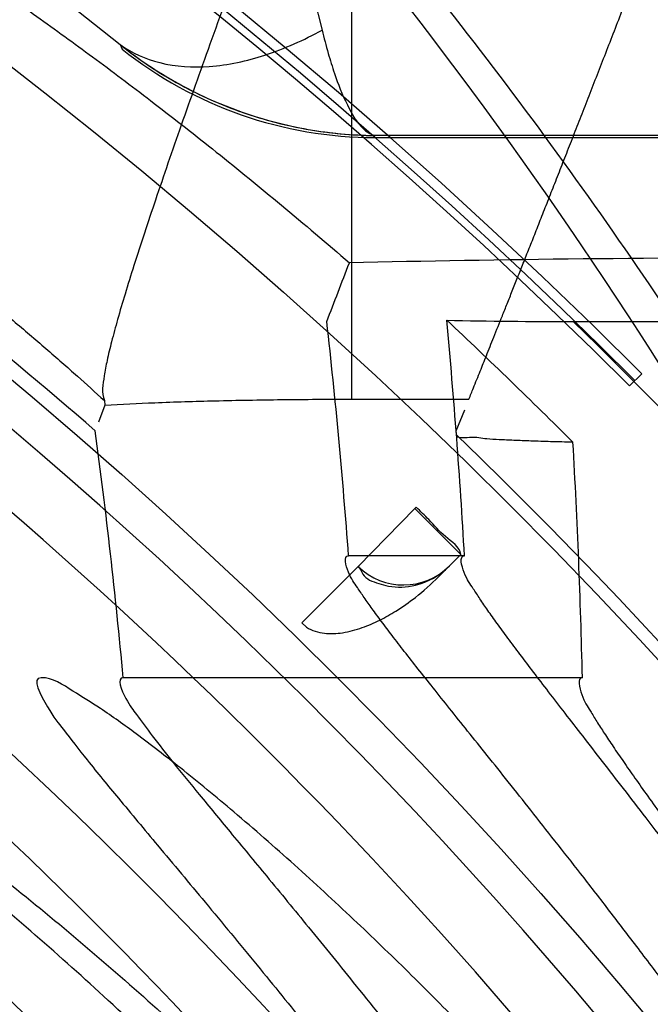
# Model space of a CAD drawing. Header units: millimetres. Extents: x 0 to 297, y 0 to 210.
# Tile 103 of 256: x 147.5511 to 147.5899, y 93.0715 to 93.1321. Entities that reach past the tile are written whole.
import ezdxf

# ---------------------------------------------------------------- set-up
doc = ezdxf.new("R2010")
doc.units = ezdxf.units.MM
doc.header["$LTSCALE"] = 16.335
doc.layers.get('0').update_dxf_attribs({"linetype": 'CONTINUOUS'})
for name, color, linetype in [('01_GLOBAL', 7, 'CONTINUOUS'), ('INTFCLR_1', 7, 'CONTINUOUS'), ('INTFCLR_144815', 7, 'CONTINUOUS')]:
    doc.layers.add(name, color=color, linetype=linetype)

msp = doc.modelspace()

# ---------------------------------------------------------------- linework, layer by layer
at = {"color": 7, "linetype": 'Continuous'}
msp.add_circle((148.0808034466, 92.1164639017), 1.9, dxfattribs=at)
at = {"color": 9, "linetype": 'Continuous'}
msp.add_arc((148.0808034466, 92.1164639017), 1.8756493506, 92.9674534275, 177.0325465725, dxfattribs=at)
at = {"layer": '01_GLOBAL', "color": 7, "linetype": 'Continuous'}
msp.add_circle((148.0808034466, 92.1164639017), 1.925, dxfattribs=at)
at = {"layer": 'INTFCLR_1', "color": 6, "linetype": 'Continuous'}
for radius in [0.3017258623, 0.2867456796]:
    msp.add_arc((147.3556636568, 92.8766036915), radius, 270, 90.00000002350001, dxfattribs=at)
at = {"layer": 'INTFCLR_1', "color": 9, "linetype": 'Continuous'}
msp.add_arc((147.3556636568, 92.8766036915), 0.2757760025, 44.43264804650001, 48.60750313, dxfattribs=at)
for points, knots in [([(147.6239207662, 92.7833025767), (147.6245143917, 92.7849178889), (147.625677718, 92.78817961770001), (147.6278942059, 92.7947943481), (147.6314905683, 92.8066675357), (147.6348253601, 92.820603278), (147.6370274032, 92.8330582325), (147.637953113, 92.83941797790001), (147.6384308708, 92.8430963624), (147.6395335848, 92.8523310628), (147.6406793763, 92.8681102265), (147.6404956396, 92.88672685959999), (147.639629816, 92.89879125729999), (147.6390851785, 92.90436193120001), (147.6386841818, 92.9080669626), (147.6374452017, 92.918066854), (147.6346320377, 92.9340794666), (147.6305782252, 92.9497128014), (147.6276786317, 92.9589915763), (147.6265880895, 92.96231049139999), (147.6249290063, 92.96719941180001), (147.621186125, 92.9774204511), (147.6147225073, 92.99242174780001), (147.6073615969, 93.00659423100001), (147.6022300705, 93.01531748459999), (147.59983173, 93.0192005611), (147.598238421, 93.02173172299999), (147.5939293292, 93.0283886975), (147.5867086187, 93.03860548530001), (147.5766787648, 93.0510431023), (147.5681834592, 93.0603660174), (147.5622490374, 93.0663251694), (147.5589678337, 93.0694802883), (147.5544151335, 93.07373538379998), (147.5480427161, 93.0793069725), (147.541144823, 93.084712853), (147.5367712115, 93.0878231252), (147.5346401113, 93.08925308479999), (147.533241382, 93.0901520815), (147.5319885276, 93.09091746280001), (147.5308874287, 93.09154948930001), (147.5299491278, 93.09203983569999), (147.5291251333, 93.09242738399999), (147.5284918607, 93.0926304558), (147.5279419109, 93.0927747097), (147.5276450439, 93.0924128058), (147.5279068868, 93.09190500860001), (147.528285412, 93.09126392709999), (147.528982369, 93.0903782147), (147.5299093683, 93.0892868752), (147.53099579, 93.0880857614), (147.5321866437, 93.08680384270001), (147.5339471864, 93.0849402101), (147.5364529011, 93.0823207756), (147.5411298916, 93.0774130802), (147.546237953, 93.07190717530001), (147.5508912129, 93.0666447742), (147.5537675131, 93.0632984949), (147.5583927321, 93.0578052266), (147.5654736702, 93.0489031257), (147.5747566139, 93.03595157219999), (147.581475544, 93.0253784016), (147.5858745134, 93.0178524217), (147.5888592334, 93.01255911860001), (147.5940084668, 93.0028972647), (147.6008853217, 92.9883069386), (147.605629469, 92.9761424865), (147.6078360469, 92.9698354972)], [0, 0, 0, 0, 0.0103792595, 0.0208842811, 0.0420721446, 0.0851858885, 0.1071984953, 0.1183380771, 0.123943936, 0.1295693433, 0.1744299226, 0.2192388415, 0.2417237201, 0.2473597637, 0.2529962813, 0.2641993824, 0.3081295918, 0.3509327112, 0.3614952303, 0.3667582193, 0.3720021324, 0.3926323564, 0.4323913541, 0.4704239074, 0.4888657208, 0.4934194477, 0.497950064, 0.5069039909, 0.5412450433, 0.5733438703, 0.6032118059, 0.6172673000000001, 0.6240601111, 0.6306649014, 0.6548506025, 0.6750843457, 0.6834913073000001, 0.6872123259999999, 0.6905622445, 0.6935176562, 0.6960693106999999, 0.6982084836, 0.6999280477, 0.7014829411, 0.7024060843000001, 0.7029587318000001, 0.7038763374, 0.7054334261, 0.7076628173, 0.7105600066, 0.714112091, 0.7174145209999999, 0.7211168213, 0.7295725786, 0.7392778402, 0.7620040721, 0.7748640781, 0.7816422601, 0.7886165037, 0.8181744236, 0.8502177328, 0.884679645, 0.8936796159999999, 0.902792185, 0.9213283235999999, 0.9597006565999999, 1, 1, 1, 1]), ([(147.6125223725, 92.96940981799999), (147.6102715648, 92.9756905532), (147.6054316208, 92.9878044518), (147.598422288, 93.00232015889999), (147.5931752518, 93.01193021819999), (147.5901330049, 93.01719650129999), (147.5856466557, 93.02468820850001), (147.5787941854, 93.0352118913), (147.5693317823, 93.0480943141), (147.5621165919, 93.0569441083), (147.5574034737, 93.0624046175), (147.5544710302, 93.0657323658), (147.5497270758, 93.0709647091), (147.5445164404, 93.07644121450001), (147.5397554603, 93.0813083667), (147.53718556, 93.08392729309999), (147.5354149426, 93.0857479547), (147.5339124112, 93.08733178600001), (147.5327629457, 93.08852921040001), (147.530214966, 93.09160383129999), (147.5311764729, 93.0916036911)], [0, 0, 0, 0, 0.1351411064, 0.2639657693, 0.3262515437, 0.3568857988, 0.3871506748, 0.5031238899, 0.6110823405, 0.7107727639, 0.7343091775, 0.7571888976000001, 0.8006105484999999, 0.8773801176, 0.9101731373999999, 0.9387430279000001, 0.9512497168, 0.9624026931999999, 0.9805243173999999, 1, 1, 1, 1]), ([(147.5311764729, 93.0916036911), (147.5318287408, 93.0916035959), (147.5336257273, 93.09064726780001), (147.5357695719, 93.0894825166), (147.5378575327, 93.08815416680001), (147.540022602, 93.08673125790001), (147.5444669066, 93.0836295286), (147.5514777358, 93.0782474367), (147.5579605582, 93.07269628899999), (147.5625922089, 93.06845780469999), (147.5659282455, 93.06531718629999), (147.5719597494, 93.05938825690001), (147.580595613, 93.0501132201), (147.5907946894, 93.0377377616), (147.5981414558, 93.0275676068), (147.6025258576, 93.02094069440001), (147.60414614, 93.0184223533), (147.6065841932, 93.01456039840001), (147.6117989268, 93.0058880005), (147.6192817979, 92.99179533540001), (147.6258568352, 92.9768697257), (147.6296645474, 92.9666988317), (147.6313517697, 92.961835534), (147.6324604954, 92.9585349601), (147.6354073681, 92.94931094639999), (147.6395285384, 92.9337676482), (147.6423901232, 92.91783829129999), (147.6436501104, 92.9078915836), (147.6440578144, 92.90420708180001), (147.6446115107, 92.8986677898), (147.6454917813, 92.88667134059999), (147.6456786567, 92.8681563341), (147.6445135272, 92.85246501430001), (147.6433925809, 92.8432832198), (147.6429068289, 92.8396251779), (147.6419655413, 92.8333000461), (147.6397259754, 92.82091051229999), (147.6363346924, 92.80705067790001), (147.6326792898, 92.79524665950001), (147.6304259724, 92.7886688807), (147.6292433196, 92.78542534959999), (147.6286398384, 92.7838190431)], [0, 0, 0, 0, 0.0056084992, 0.016622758, 0.0214510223, 0.0268121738, 0.0389184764, 0.0680276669, 0.1027789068, 0.1122614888, 0.1220107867, 0.1421735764, 0.1849752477, 0.2309092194, 0.2799812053, 0.2927645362, 0.2992310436, 0.3057293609, 0.3320345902, 0.3862266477, 0.4428037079, 0.4721337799, 0.479586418, 0.4870651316, 0.5020714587, 0.5628449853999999, 0.6251697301, 0.6410581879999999, 0.6490513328, 0.6570434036, 0.6889243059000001, 0.7524504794, 0.8160576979, 0.8240355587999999, 0.8319861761, 0.8477866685, 0.8790166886, 0.9402183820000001, 0.9703167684, 0.9852456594, 1, 1, 1, 1])]:
    msp.add_open_spline(points, degree=3, knots=knots, dxfattribs=at)
at = {"layer": 'INTFCLR_1', "color": 6, "linetype": 'Continuous'}
for points, knots in [([(147.5524190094, 93.0916036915), (147.5518087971, 93.0916036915), (147.5529114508, 93.08950324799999), (147.5538583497, 93.08834455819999), (147.5554058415, 93.0863113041), (147.5573153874, 93.0840115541), (147.5597564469, 93.0810765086), (147.5626098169, 93.0776680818), (147.5656703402, 93.073960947), (147.5686923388, 93.0702356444), (147.571505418, 93.0666872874), (147.5740879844, 93.06335701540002), (147.5764364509, 93.0602594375), (147.5785589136, 93.05739951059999), (147.5804701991, 93.0547707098), (147.5821890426, 93.05236174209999), (147.5837330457, 93.05015870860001), (147.5851142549, 93.0481557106), (147.5863481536, 93.04633959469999), (147.5874498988, 93.04469533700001), (147.5884368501, 93.0432038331), (147.5893145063, 93.04186262), (147.590301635, 93.0403384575), (147.5913416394, 93.03871140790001), (147.5924164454, 93.0370044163), (147.5934051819, 93.03541431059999), (147.5944675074, 93.0336832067), (147.5954727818, 93.0320194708), (147.5963989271, 93.0304656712), (147.5972040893, 93.0291000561), (147.5980924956, 93.0275744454), (147.5990691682, 93.0258742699), (147.6001439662, 93.02397450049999), (147.6013258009, 93.02184928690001), (147.6026254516, 93.0194658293), (147.6040567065, 93.016782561), (147.6056293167, 93.01375936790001), (147.6073520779, 93.0103498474), (147.6092357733, 93.0064972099), (147.6112959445, 93.00212210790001), (147.6135459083, 92.9971289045), (147.6159975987, 92.99139551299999), (147.6186600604, 92.9847751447), (147.621540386, 92.9770580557), (147.6245995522, 92.96806700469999), (147.6276353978, 92.9580497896), (147.6304347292, 92.9474285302), (147.6328479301, 92.9366846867), (147.6348548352, 92.9259114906), (147.6364550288, 92.91515159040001), (147.6376568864, 92.9044033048), (147.6384643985, 92.8936919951), (147.6388848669, 92.883007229), (147.638923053, 92.8723658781), (147.6385832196, 92.8617581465), (147.6378679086, 92.85118540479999), (147.6367790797, 92.8406561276), (147.6353146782, 92.8301491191), (147.6334744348, 92.81967840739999), (147.6312492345, 92.80922126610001), (147.6286373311, 92.7987909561), (147.6256726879, 92.7885321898), (147.6225298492, 92.77894344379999), (147.6194333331, 92.7704309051), (147.6165578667, 92.7631606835), (147.613914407, 92.756913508), (147.6114912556, 92.751504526), (147.6092772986, 92.74679278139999), (147.6072566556, 92.7426627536), (147.6054148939, 92.7390284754), (147.6037381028, 92.7358200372), (147.6022167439, 92.7329849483), (147.6008394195, 92.7304773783), (147.5995919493, 92.72825221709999), (147.5984619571, 92.7262722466), (147.5974378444, 92.724505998), (147.5965123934, 92.7229325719), (147.5956788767, 92.7215330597), (147.5947260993, 92.71995062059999), (147.5936842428, 92.71824390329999), (147.5924549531, 92.71626272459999), (147.5913949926, 92.7145809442), (147.5904087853, 92.71303704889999), (147.5895314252, 92.7116777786), (147.5885421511, 92.7101629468), (147.5874297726, 92.7084808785), (147.5861816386, 92.706620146), (147.5847816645, 92.7045655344), (147.5832139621, 92.7023025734), (147.5814607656, 92.69981828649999), (147.5795082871, 92.69710583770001), (147.5773377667, 92.6941536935), (147.5749300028, 92.69095159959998), (147.5722786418, 92.6875081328), (147.5693828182, 92.6838337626), (147.5662651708, 92.67997262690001), (147.5630841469, 92.6761093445), (147.5601062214, 92.67254834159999), (147.5575479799, 92.66947614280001), (147.5555504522, 92.6670757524), (147.5539276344, 92.6649548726), (147.5529496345, 92.6637602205), (147.5517963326, 92.66160369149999), (147.5524190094, 92.66160369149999)], [0, 0, 0, 0, 0.0038604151, 0.0075016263, 0.0124785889, 0.0188917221, 0.0268498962, 0.0364677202, 0.04706947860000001, 0.0572444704, 0.0668187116, 0.0757144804, 0.08390538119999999, 0.0914099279, 0.098245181, 0.1044667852, 0.1101313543, 0.1152642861, 0.1198589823, 0.1240215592, 0.1277856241, 0.1311734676, 0.1341617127, 0.1392736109, 0.1433897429, 0.1469230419, 0.1511192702, 0.1562389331, 0.1592204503, 0.1625628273, 0.1662680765, 0.1703891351, 0.1749670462, 0.1800766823, 0.185772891, 0.1921413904, 0.1993155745, 0.2073310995, 0.2163076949, 0.2264451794, 0.2379233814, 0.250953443, 0.2658909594, 0.2830621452, 0.3030578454, 0.3259639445, 0.3492662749, 0.372530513, 0.3956109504, 0.4185782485, 0.4413347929, 0.4640172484, 0.48651927, 0.5089682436, 0.5313242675, 0.553647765, 0.5759939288, 0.5982772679, 0.6207473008, 0.6432362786, 0.6658996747, 0.6887559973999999, 0.7107777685, 0.7297237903, 0.7460531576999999, 0.7602331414, 0.7726347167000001, 0.7835467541, 0.7931663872, 0.8017211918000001, 0.8093215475, 0.8160683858, 0.8220758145, 0.8274205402, 0.8322066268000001, 0.8364980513, 0.8403368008, 0.8437547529, 0.8468031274, 0.8520223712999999, 0.8564046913, 0.8615533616, 0.8645986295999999, 0.8679945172, 0.8717882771, 0.8760445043, 0.8807522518, 0.8859628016, 0.8917731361, 0.8981681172, 0.9051985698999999, 0.9129160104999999, 0.9213486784, 0.9305434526, 0.9404096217, 0.9509435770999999, 0.9619432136, 0.9720502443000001, 0.9803711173, 0.9870628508, 0.9922716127, 0.99606073, 1, 1, 1, 1]), ([(147.5524190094, 92.66160369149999), (147.5531143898, 92.66160369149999), (147.5543203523, 92.6624163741), (147.5561744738, 92.6635325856), (147.5583002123, 92.66507723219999), (147.560928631, 92.6670898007), (147.5640582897, 92.6696593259), (147.5675074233, 92.6726544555), (147.5710070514, 92.6758564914), (147.574310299, 92.6790215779), (147.5773371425, 92.6820373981), (147.5800923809, 92.6848835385), (147.5825889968, 92.6875456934), (147.5848455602, 92.6900206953), (147.5868773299, 92.69230773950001), (147.5887011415, 92.69440843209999), (147.5903405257, 92.6963368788), (147.5918089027, 92.69809721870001), (147.59312239, 92.69969855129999), (147.5942950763, 92.7011505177), (147.5953447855, 92.7024683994), (147.5962981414, 92.7036803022), (147.5972372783, 92.7048876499), (147.5982377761, 92.70618954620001), (147.5992999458, 92.7075906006), (147.6003509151, 92.70899661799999), (147.6013832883, 92.71039607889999), (147.6024574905, 92.7118722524), (147.6036466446, 92.7135309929), (147.6049757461, 92.71541616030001), (147.6064609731, 92.7175638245), (147.6081179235, 92.7200131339), (147.6099603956, 92.72280467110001), (147.6120026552, 92.725988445), (147.6142665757, 92.7296344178), (147.6167734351, 92.73382309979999), (147.6195429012, 92.73865281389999), (147.6225956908, 92.7442536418), (147.6259494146, 92.7507780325), (147.6296263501, 92.7584542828), (147.6335547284, 92.7673916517), (147.6374822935, 92.777309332), (147.6411546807, 92.7877658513), (147.6444163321, 92.7983650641), (147.6472390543, 92.8090034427), (147.6496322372, 92.81966957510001), (147.6515947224, 92.830307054), (147.6531423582, 92.84094476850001), (147.6542785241, 92.8515373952), (147.6550140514, 92.86210180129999), (147.655355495, 92.8726275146), (147.6553083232, 92.8831163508), (147.6548760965, 92.8935745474), (147.6540611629, 92.9039954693), (147.6528633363, 92.9143835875), (147.6512816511, 92.9247373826), (147.649316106, 92.935041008), (147.6469588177, 92.94531754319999), (147.6442058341, 92.9555541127), (147.6410435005, 92.9657625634), (147.6374805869, 92.97589100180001), (147.6336594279, 92.98555735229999), (147.6298256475, 92.9943126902), (147.6262354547, 93.0018480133), (147.6229615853, 93.0082575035), (147.6199846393, 93.0137592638), (147.617284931, 93.01850609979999), (147.6148405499, 93.0226260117), (147.6126315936, 93.0262165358), (147.6106351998, 93.029359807), (147.6088346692, 93.032115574), (147.6072125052, 93.0345383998), (147.6057564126, 93.0366668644), (147.6044486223, 93.0385420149), (147.6032796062, 93.0401903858), (147.6022307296, 93.04164776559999), (147.6012884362, 93.0429399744), (147.6003875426, 93.0441606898), (147.599451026, 93.0454152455), (147.5984191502, 93.0467800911), (147.5973563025, 93.048166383), (147.5962900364, 93.04953808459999), (147.5952102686, 93.0509094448), (147.5940251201, 93.0523937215), (147.5927013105, 93.0540257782), (147.5912185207, 93.05582248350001), (147.5895625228, 93.05779146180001), (147.5877136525, 93.05994306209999), (147.5856554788, 93.0622827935), (147.583366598, 93.0648176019), (147.5808303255, 93.0675463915), (147.5780323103, 93.07046241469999), (147.5749547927, 93.0735545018), (147.5715984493, 93.0767954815), (147.5680191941, 93.0800963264), (147.5644644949, 93.08320501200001), (147.5612102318, 93.085894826), (147.5584715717, 93.08800309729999), (147.5562664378, 93.089614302), (147.5543599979, 93.09076625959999), (147.5531273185, 93.0916036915), (147.5524190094, 93.0916036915)], [0, 0, 0, 0, 0.0042187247, 0.0081401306, 0.0133978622, 0.0200459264, 0.0282638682, 0.0379443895, 0.0477615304, 0.05703690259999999, 0.0656973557, 0.0736821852, 0.0810680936, 0.0878383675, 0.0940009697, 0.0996271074, 0.1047154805, 0.1093563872, 0.1135342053, 0.1172803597, 0.1206792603, 0.1237557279, 0.1266349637, 0.1299589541, 0.1337168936, 0.1373013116, 0.1406085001, 0.1442672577, 0.148377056, 0.1529904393, 0.1582606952, 0.164218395, 0.1709303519, 0.1785521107, 0.1871652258, 0.1969659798, 0.2081658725, 0.2209392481, 0.2356613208, 0.2526660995, 0.2725685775, 0.2948769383, 0.3173640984, 0.3397873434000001, 0.3621386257, 0.3841211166, 0.4060891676, 0.4277469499, 0.4493218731, 0.470705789, 0.4919793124, 0.5131981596, 0.5343255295, 0.5554668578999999, 0.5765984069, 0.5977513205, 0.6189954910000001, 0.6402209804, 0.6617015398, 0.6832900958, 0.7050415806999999, 0.7268239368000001, 0.7463339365, 0.7630160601, 0.7774553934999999, 0.7899931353, 0.8009638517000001, 0.8105830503, 0.8190545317, 0.8265380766, 0.8331730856, 0.8390248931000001, 0.8442268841, 0.8488182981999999, 0.8528943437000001, 0.8564866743, 0.8597116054, 0.8625968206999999, 0.8656908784, 0.8692094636, 0.8729771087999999, 0.8762884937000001, 0.879749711, 0.8835661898, 0.8878115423, 0.8924986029, 0.8976989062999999, 0.9034198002, 0.9097088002, 0.9166034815, 0.9241390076, 0.9323094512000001, 0.9411199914, 0.9506041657, 0.9606137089, 0.9706541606, 0.9792553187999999, 0.9862062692, 0.9916647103, 0.9957028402, 1, 1, 1, 1])]:
    msp.add_open_spline(points, degree=3, knots=knots, dxfattribs=at)
at = {"layer": 'INTFCLR_144815', "color": 9, "linetype": 'Continuous'}
for p, q in [((147.5715321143, 93.1087459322), (147.5715321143, 93.1747754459)), ((147.5650723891, 93.1499164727), (147.5697111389, 93.13146713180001)), ((147.5529160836, 93.1340505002), (147.5572833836, 93.13057217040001)), ((147.572975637, 93.12485552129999), (147.572920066, 93.1249774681)), ((147.6932801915, 93.1249774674), (147.5729200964, 93.1249774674)), ((147.5715321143, 93.1087459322), (147.5787416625, 93.1087459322)), ((147.5754981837, 93.10209507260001), (147.5754221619, 93.1020190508)), ((147.5719236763, 93.0984478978), (147.5684503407, 93.0949745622)), ((147.576865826, 93.09780586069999), (147.5775435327, 93.0984835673))]:
    msp.add_line(p, q, dxfattribs=at)
at = {"layer": 'INTFCLR_144815', "color": 6, "linetype": 'Continuous'}
for p, q in [((147.5572833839, 93.13057217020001), (147.5573975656, 93.13029982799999)), ((147.572975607, 93.1248555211), (147.6940893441, 93.1248555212)), ((147.5851470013, 93.1135261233), (147.5917742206, 93.1135261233)), ((147.5893758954, 93.1103159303), (147.5886196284, 93.10955966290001)), ((147.5563368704, 93.1083792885), (147.5559449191, 93.10732774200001)), ((147.5563084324, 93.10866468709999), (147.5563368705, 93.1083792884)), ((147.5779576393, 93.1068019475), (147.5784801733, 93.1080968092)), ((147.577976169, 93.10655819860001), (147.5779576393, 93.1068019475)), ((147.5754221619, 93.1020190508), (147.5782472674, 93.0991939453)), ((147.5784687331, 93.0991036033), (147.5713403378, 93.0991036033)), ((147.5684506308, 93.094974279), (147.5687529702, 93.0947080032)), ((147.5857237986, 93.0916036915), (147.5574681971, 93.0916036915))]:
    msp.add_line(p, q, dxfattribs=at)
at = {"layer": 'INTFCLR_144815', "color": 7, "linetype": 'Continuous'}
for p, q in [((147.5719233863, 93.09844818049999), (147.5754221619, 93.1020190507)), ((147.5754221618, 93.1020190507), (147.5719235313, 93.0984480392)), ((147.5775435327, 93.0984835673), (147.5782458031, 93.0991858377))]:
    msp.add_line(p, q, dxfattribs=at)
at = {"layer": 'INTFCLR_144815', "color": 6, "linetype": 'Continuous'}
for radius in [0.3190566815, 0.3040475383]:
    msp.add_circle((147.3556636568, 92.8766036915), radius, dxfattribs=at)
for centre, radius, start, end in [((147.3556636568, 92.8766036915), 0.4398395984, 313.9937911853, 154.5150993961), ((147.3556636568, 92.8766036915), 0.3305190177, 45.0000000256, 314.9999999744), ((147.3556636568, 92.8766036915), 0.329927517, 44.99999995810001, 315.0000000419), ((147.3556636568, 92.8766036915), 0.3294494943, 44.99999997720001, 315.0000000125), ((147.3556636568, 92.8766036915), 0.391278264, 39.5878227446, 53.41217725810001), ((147.3556636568, 92.8766036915), 0.2978344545, 25.6072723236, 64.3927276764), ((147.5729845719, 93.14988709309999), 0.025031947, 231.4881914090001, 269.979479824), ((147.3556636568, 92.8766036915), 0.2828253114, 27.0737153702, 62.92628462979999), ((147.3556636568, 92.8766036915), 0.305, 49.00338864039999, 53.67786710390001), ((145.8987229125, 93.75731084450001), 1.7909814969, 338.9330145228, 339.0569435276), ((147.5849313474, 93.47468154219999), 0.3611550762, 268.8015746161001, 270.0342126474), ((147.3556636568, 92.87660369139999), 0.3245414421, 45.0015778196, 46.9088239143)]:
    msp.add_arc(centre, radius, start, end, dxfattribs=at)
at = {"layer": 'INTFCLR_144815', "color": 9, "linetype": 'Continuous'}
for centre, radius, start, end in [((147.3556654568, 92.8766045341), 0.3681088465, 16.8926739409, 54.09645665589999), ((147.3453519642, 92.9550199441), 0.2904962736, 31.3807382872, 39.549526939), ((147.3452441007, 92.9501811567), 0.2954062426, 31.5629655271, 39.7106601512), ((147.3556636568, 92.87660369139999), 0.3298406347, 314.0862202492, 45.9137797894), ((147.3556636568, 92.8766036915), 0.3198467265, 314.0319604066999, 45.9680396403)]:
    msp.add_arc(centre, radius, start, end, dxfattribs=at)
at = {"layer": 'INTFCLR_144815', "color": 7, "linetype": 'Continuous'}
for centre, radius, start, end in [((147.5732603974, 93.15056452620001), 0.0255921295, 231.3473173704, 259.8147893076), ((147.573230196, 93.15041984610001), 0.0254442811, 259.824115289, 269.3016273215), ((147.5747155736, 93.1013120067), 0.00399971, 225.731470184, 314.9951346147)]:
    msp.add_arc(centre, radius, start, end, dxfattribs=at)
at = {"layer": 'INTFCLR_144815', "color": 6, "linetype": 'Continuous'}
for centre, major_axis, ratio, start_param, end_param in [((147.6007665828, 93.1135261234), (0.075, 0), 0.05240777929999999, 1.5707963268, 1.9733305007), ((147.3556636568, 93.0762842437), (0, 0.2996730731), 0.7456587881, -1.4945750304, -1.4459313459), ((147.3556636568, 93.07028850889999), (0, 0.2906748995), 0.7456587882, -1.4715015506, -1.4214932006), ((147.3556636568, 93.0582985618), (0, 0.2726808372), 0.7456587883, -1.4483509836, -1.3919686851), ((147.3556636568, 93.0822815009), (0, 0.3086735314), 0.7456587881, -1.5405909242, -1.4935702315)]:
    msp.add_ellipse(centre, major_axis=major_axis, ratio=ratio, start_param=start_param, end_param=end_param, dxfattribs=at)
for points, knots in [([(147.5694528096, 93.1486904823), (147.569237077, 93.1481055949), (147.5687970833, 93.1469415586), (147.5681208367, 93.14512087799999), (147.567387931, 93.1431501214), (147.566570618, 93.14094070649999), (147.5656739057, 93.1385048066), (147.5647227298, 93.1359054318), (147.5637582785, 93.1332504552), (147.5628151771, 93.13063130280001), (147.5619097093, 93.1280917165), (147.5610489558, 93.1256485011), (147.5602316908, 93.1232950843), (147.5594770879, 93.12108376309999), (147.5587767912, 93.1189853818), (147.5581508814, 93.11705526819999), (147.5575981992, 93.115281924), (147.5571358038, 93.11371906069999), (147.5567666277, 93.1123597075), (147.5564807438, 93.1111980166), (147.5562694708, 93.1100115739), (147.5561278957, 93.10913515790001), (147.5563083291, 93.10866486)], [0, 0, 0, 0, 0.0442799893, 0.0883888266, 0.1379538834, 0.1936278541, 0.2557152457, 0.3223250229, 0.3902323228, 0.4563530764, 0.520054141, 0.5817394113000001, 0.6403470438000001, 0.6970075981, 0.7476998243, 0.7974746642, 0.8411232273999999, 0.8796464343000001, 0.9131883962, 0.9413012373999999, 0.9642209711, 1, 1, 1, 1]), ([(147.5787416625, 93.1087459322), (147.5788346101, 93.10897680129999), (147.5790670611, 93.1095542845), (147.5794247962, 93.1104453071), (147.5798413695, 93.1114841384), (147.5802959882, 93.1126196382), (147.5807225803, 93.11368756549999), (147.5811015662, 93.11463825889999), (147.5814137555, 93.1154225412), (147.5817441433, 93.11625366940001), (147.582092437, 93.11713104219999), (147.5824582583, 93.1180539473), (147.5828411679, 93.119021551), (147.5832406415, 93.12003295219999), (147.5836562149, 93.1210871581), (147.584087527, 93.12218306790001), (147.5845340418, 93.12331955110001), (147.5849950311, 93.1244953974), (147.5854698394, 93.12570918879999), (147.585957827, 93.12695929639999), (147.5864582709, 93.12824394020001), (147.5869704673, 93.12956128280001), (147.5874934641, 93.1309095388), (147.5880263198, 93.13228678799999), (147.5885682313, 93.1336909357), (147.5891186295, 93.1351196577), (147.5896764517, 93.13657066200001), (147.5902404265, 93.13804179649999), (147.5908095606, 93.1395306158), (147.5913830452, 93.1410346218), (147.5919602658, 93.1425510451), (147.5925396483, 93.14407751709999), (147.5931205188, 93.1456113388), (147.5937012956, 93.1471501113), (147.5940887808, 93.1481771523), (147.5942822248, 93.14869111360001)], [0, 0, 0, 0, 0.0174191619, 0.0435701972, 0.0672021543, 0.0957560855, 0.129178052, 0.1476902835, 0.16738834, 0.1882597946, 0.2102894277, 0.2334582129, 0.2577443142, 0.2831230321, 0.3095687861, 0.3370553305, 0.3655535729, 0.3950314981, 0.4254527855, 0.4567766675, 0.4889577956, 0.5219478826, 0.5557028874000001, 0.5901745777, 0.6253061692, 0.661045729, 0.6973359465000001, 0.7341096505, 0.771318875, 0.8088941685, 0.8467695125, 0.8848839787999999, 0.9231704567, 0.9615637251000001, 1, 1, 1, 1]), ([(147.5490888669, 93.1344521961), (147.5501880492, 93.1336961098), (147.5524392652, 93.13211776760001), (147.555872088, 93.12962028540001), (147.5594857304, 93.1268917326), (147.5632914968, 93.12390677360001), (147.567296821, 93.1206394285), (147.5700039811, 93.1183398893), (147.5713852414, 93.11714254)], [0, 0, 0, 0, 0.1417217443, 0.2920470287, 0.4509400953, 0.6227074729, 0.805815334, 1, 1, 1, 1]), ([(147.5851427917, 93.1060954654), (147.5846851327, 93.106105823), (147.5838211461, 93.10612747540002), (147.5826066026, 93.106166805), (147.5815456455, 93.1062054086), (147.5806568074, 93.1062555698), (147.5797121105, 93.1062828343), (147.5790109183, 93.10647147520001), (147.5779967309, 93.10628662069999), (147.577976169, 93.10655819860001)], [0, 0, 0, 0, 0.1909333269, 0.3603382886, 0.5073454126, 0.6322257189, 0.7360160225, 0.8864037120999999, 1, 1, 1, 1]), ([(147.5782472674, 93.0991939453), (147.5781694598, 93.0996717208), (147.5771928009, 93.1002517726), (147.5763825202, 93.101254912), (147.5757572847, 93.1018424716), (147.5754981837, 93.10209507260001)], [0, 0, 0, 0, 0.3631702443, 0.7285189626, 1, 1, 1, 1]), ([(147.6577759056, 92.87660369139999), (147.6577759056, 92.87817500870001), (147.6577525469, 92.88131803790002), (147.6576474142, 92.88603238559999), (147.6574721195, 92.8907467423), (147.6572265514, 92.8954611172), (147.656910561, 92.9001754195), (147.656523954, 92.904889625), (147.6560665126, 92.90960350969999), (147.6555379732, 92.9143169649), (147.6549380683, 92.91902960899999), (147.6542664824, 92.923741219), (147.6535229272, 92.9284511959), (147.6527070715, 92.93315910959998), (147.6518186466, 92.93786409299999), (147.6508573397, 92.9425655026), (147.6498229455, 92.9472621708), (147.6487152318, 92.95195313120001), (147.6475341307, 92.9566368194), (147.6462795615, 92.96131189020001), (147.64495167, 92.965976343), (147.6435506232, 92.97062836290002), (147.6420768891, 92.97526542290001), (147.6405310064, 92.97988513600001), (147.6389138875, 92.98448439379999), (147.6372266, 92.9890601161), (147.6354706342, 92.99360858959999), (147.6336477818, 92.99812590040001), (147.6317603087, 93.00260760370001), (147.6298109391, 93.0070488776), (147.6278029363, 93.0114444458), (147.6257401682, 93.0157885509), (147.62362715, 93.0200749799), (147.621469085, 93.0242970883), (147.6192719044, 93.0284478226), (147.6170422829, 93.0325197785), (147.6147876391, 93.03650527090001), (147.6125161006, 93.0403964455), (147.6102364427, 93.04418540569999), (147.6079579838, 93.04786437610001), (147.6056904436, 93.05142588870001), (147.603443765, 93.05486297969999), (147.6012279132, 93.0581693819), (147.5990526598, 93.06133970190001), (147.5969273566, 93.0643695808), (147.5948607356, 93.06725579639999), (147.5928607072, 93.069996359), (147.5909342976, 93.07259041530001), (147.5890876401, 93.0750381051), (147.5873260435, 93.0773403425), (147.5856536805, 93.07949911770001), (147.5840734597, 93.0815175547), (147.5825868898, 93.0834000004), (147.5811945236, 93.0851514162), (147.5798962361, 93.08677702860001), (147.578691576, 93.08828191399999), (147.577579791, 93.08967101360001), (147.5765599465, 93.0909489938), (147.57563099, 93.0921203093), (147.5747919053, 93.09318871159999), (147.5740415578, 93.0941585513), (147.5733789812, 93.0950309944), (147.5728023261, 93.0958162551), (147.5723120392, 93.096495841), (147.5718077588, 93.09728362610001), (147.5713359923, 93.09785424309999), (147.5710071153, 93.09909758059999), (147.5713403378, 93.0991036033)], [0, 0, 0, 0, 0.0193233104, 0.0386508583, 0.0579871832, 0.0773361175, 0.09670245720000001, 0.1160893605, 0.1355016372, 0.1549417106, 0.174414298, 0.1939209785, 0.2134662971, 0.2330504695, 0.2526773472, 0.2723461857, 0.2920601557, 0.3118166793, 0.3316176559, 0.3514587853, 0.371340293, 0.3912557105, 0.4112029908, 0.4311730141, 0.4511607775, 0.4711544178, 0.4911445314, 0.5111169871, 0.5310562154, 0.5509444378, 0.5707608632, 0.5904818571, 0.6100808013, 0.6295279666, 0.6487906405, 0.6678329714, 0.6866163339, 0.7050996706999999, 0.7232399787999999, 0.7409930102, 0.7583142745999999, 0.7751600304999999, 0.7914883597, 0.8072603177, 0.8224409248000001, 0.8370001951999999, 0.8509135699, 0.8641629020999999, 0.8767346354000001, 0.8886194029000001, 0.8998117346, 0.9103161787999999, 0.9201431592, 0.929309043, 0.9378311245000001, 0.9457272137, 0.9530145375, 0.9597112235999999, 0.9658341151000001, 0.9713985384, 0.9764187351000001, 0.9809091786, 0.9848838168, 0.9883571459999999, 0.9913427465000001, 0.9959015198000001, 1, 1, 1, 1]), ([(147.5784687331, 92.65410377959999), (147.5781248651, 92.65411009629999), (147.5784667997, 92.6553861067), (147.5789335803, 92.6559818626), (147.5794381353, 92.656793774), (147.5799269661, 92.65749477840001), (147.5805020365, 92.6583039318), (147.581162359, 92.6592026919), (147.5819099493, 92.66020143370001), (147.5827456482, 92.66130133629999), (147.5836709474, 92.66250732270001), (147.5846879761, 92.6638247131), (147.5857985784, 92.6652591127), (147.5870029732, 92.6668144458), (147.5882990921, 92.66849222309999), (147.5896836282, 92.6702928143), (147.5911548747, 92.6722190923), (147.5927145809, 92.6742789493), (147.5943650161, 92.6764816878), (147.596103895, 92.67883130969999), (147.5979255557, 92.6813277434), (147.599823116, 92.6839695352), (147.6017910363, 92.68675738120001), (147.6038223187, 92.689690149), (147.6059091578, 92.6927656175), (147.6080430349, 92.6959804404), (147.610214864, 92.6993301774), (147.6124151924, 92.7028094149), (147.6146343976, 92.70641190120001), (147.6168628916, 92.71013072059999), (147.6190913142, 92.71395848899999), (147.6213106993, 92.7178875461), (147.6235126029, 92.7219101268), (147.6256891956, 92.72601851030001), (147.6278333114, 92.73020512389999), (147.6299384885, 92.73446266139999), (147.631998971, 92.73878415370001), (147.6340096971, 92.7431630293), (147.635966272, 92.7475931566), (147.6378649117, 92.7520688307), (147.6397023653, 92.75658470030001), (147.6414762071, 92.7611366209), (147.6431808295, 92.76571122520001), (147.6448144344, 92.7703031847), (147.6463777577, 92.7749136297), (147.6478725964, 92.77954824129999), (147.6492992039, 92.7842086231), (147.6506556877, 92.7888890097), (147.651941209, 92.79358669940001), (147.653154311, 92.79829575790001), (147.6542942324, 92.8030117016), (147.6553612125, 92.8077336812), (147.656355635, 92.81246156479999), (147.6572778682, 92.8171953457), (147.6581281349, 92.82193449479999), (147.6589065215, 92.8266777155), (147.6596131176, 92.831423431), (147.6602481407, 92.8361706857), (147.6608118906, 92.84091921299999), (147.6613046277, 92.8456686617), (147.6617265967, 92.8504187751), (147.6620780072, 92.8551692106), (147.6623590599, 92.8599199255), (147.662569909, 92.86467073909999), (147.6627106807, 92.8694216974), (147.6627814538, 92.87417265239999), (147.6627822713, 92.87892366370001), (147.6627131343, 92.88367460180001), (147.6625740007, 92.8884255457), (147.6623647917, 92.8931763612), (147.6620853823, 92.8979270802), (147.6617356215, 92.9026774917), (147.6613153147, 92.90742751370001), (147.6608242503, 92.91217686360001), (147.6602621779, 92.9169253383), (147.6596288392, 92.921672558), (147.6589239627, 92.9264180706), (147.6581472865, 92.93116125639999), (147.6572985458, 92.9359014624), (147.6563774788, 92.9406379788), (147.6553839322, 92.9453695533), (147.654317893, 92.950094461), (147.6531794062, 92.9548110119), (147.6519684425, 92.9595180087), (147.6506848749, 92.96421469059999), (147.6493287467, 92.9688997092), (147.6479004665, 92.97357066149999), (147.6464007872, 92.97822446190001), (147.6448306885, 92.98285783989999), (147.6431912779, 92.987467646), (147.6414839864, 92.9920503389), (147.6397106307, 92.9966019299), (147.6378734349, 93.00111803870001), (147.6359750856, 93.0055938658), (147.6340187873, 93.01002417), (147.6320083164, 93.01440325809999), (147.6299480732, 93.0187249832), (147.6278431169, 93.02298277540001), (147.6256991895, 93.02716968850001), (147.623522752, 93.0312784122), (147.6213209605, 93.0353013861), (147.6191016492, 93.0392308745), (147.6168732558, 93.0430591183), (147.6146447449, 93.04677845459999), (147.6124254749, 93.0503814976), (147.6102250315, 93.0538613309), (147.6080530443, 93.0572116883), (147.6059189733, 93.0604271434), (147.6038319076, 93.0635032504), (147.6018003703, 93.06643665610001), (147.5998321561, 93.0692251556), (147.5979341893, 93.0718677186), (147.5961124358, 93.07436445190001), (147.5943718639, 93.076716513), (147.5927164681, 93.07892596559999), (147.5911492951, 93.0809956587), (147.5896725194, 93.0829290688), (147.5882875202, 93.0847301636), (147.5869950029, 93.086403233), (147.5857951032, 93.08795275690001), (147.5846874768, 93.08938331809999), (147.5836714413, 93.09069941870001), (147.5827460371, 93.0919055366), (147.5819101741, 93.0930056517), (147.5811625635, 93.0940044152), (147.5805021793, 93.0949032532), (147.57992705, 93.09571248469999), (147.5794381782, 93.0964135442), (147.5789336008, 93.0972254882), (147.5784668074, 93.0978212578), (147.578124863, 93.0990972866), (147.5784687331, 93.0991036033)], [0, 0, 0, 0, 0.0021236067, 0.0044659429, 0.005996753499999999, 0.007775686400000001, 0.0098091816, 0.0121043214, 0.0146687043, 0.0175100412, 0.0206343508, 0.0240542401, 0.0277864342, 0.0318356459, 0.0362005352, 0.040877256, 0.0458603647, 0.0511668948, 0.0568307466, 0.06285557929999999, 0.0692156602, 0.07591263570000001, 0.0829392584, 0.09028590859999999, 0.0979403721, 0.1058876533, 0.114110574, 0.1225900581, 0.1313055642, 0.140235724, 0.1493588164, 0.1586532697, 0.1680981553, 0.1776734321, 0.1873601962, 0.1971407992, 0.2069991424, 0.2169205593, 0.2268918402, 0.236901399, 0.2469387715, 0.256994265, 0.2670652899, 0.2770813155, 0.2870874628, 0.2971238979, 0.3071487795, 0.3171804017, 0.3272115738, 0.3372204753, 0.347205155, 0.3571681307, 0.3671107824, 0.3770356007, 0.3869457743, 0.396839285, 0.4067137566, 0.4165706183, 0.4264117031, 0.436238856, 0.4460529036, 0.4558561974, 0.465649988, 0.4754369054, 0.4852183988, 0.4949970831, 0.5047743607, 0.514552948, 0.5243342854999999, 0.5341210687, 0.5439147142, 0.5537177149, 0.5635313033, 0.5733577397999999, 0.5831983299, 0.5930548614, 0.6029285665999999, 0.6128203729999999, 0.6227310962, 0.6326618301, 0.642613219, 0.6525827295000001, 0.6625684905, 0.6725713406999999, 0.6825918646, 0.692631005, 0.7026858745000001, 0.7127502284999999, 0.7228203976, 0.7328919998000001, 0.7429592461, 0.7530154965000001, 0.7630529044, 0.7730624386, 0.783033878, 0.7929554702, 0.8028140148, 0.8125949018, 0.8222819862, 0.8318577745, 0.8413032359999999, 0.8505983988, 0.8597223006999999, 0.868653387, 0.8773699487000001, 0.8858505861, 0.894074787, 0.9020233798, 0.9096791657, 0.9170272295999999, 0.9240552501, 0.9307537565, 0.9371162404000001, 0.9431389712, 0.9488208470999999, 0.9541629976, 0.959168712, 0.963842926, 0.9681919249, 0.9722229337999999, 0.9759438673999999, 0.9793632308, 0.9824892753, 0.9853304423, 0.9878949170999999, 0.9901903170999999, 0.992224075, 0.994003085, 0.9955339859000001, 0.9978763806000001, 1, 1, 1, 1]), ([(147.5687529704, 93.0947080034), (147.5690769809, 93.0944994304), (147.5698339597, 93.0942733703), (147.5710159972, 93.0943376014), (147.572162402, 93.09464674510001), (147.5732557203, 93.0951218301), (147.5743525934, 93.09574429), (147.5755796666, 93.0966127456), (147.5764186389, 93.0973586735), (147.576865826, 93.09780586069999)], [0, 0, 0, 0, 0.1256638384, 0.2470648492, 0.3831024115, 0.5105600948, 0.6349809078, 0.7937601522, 1, 1, 1, 1]), ([(147.5574681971, 93.0916036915), (147.5570375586, 93.0916036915), (147.5576723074, 93.09011703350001), (147.5583358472, 93.0892847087), (147.5593498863, 93.0878668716), (147.5606285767, 93.08627411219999), (147.5622364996, 93.0842911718), (147.5641604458, 93.08196461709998), (147.5664090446, 93.0792472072), (147.5690057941, 93.07608910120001), (147.571947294, 93.07245933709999), (147.575225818, 93.0683255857), (147.5788235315, 93.0636601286), (147.5826928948, 93.0584672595), (147.586796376, 93.0527337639), (147.5910592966, 93.0464979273), (147.595423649, 93.0397776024), (147.5998100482, 93.03263197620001), (147.6041573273, 93.0251029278), (147.6084000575, 93.0172542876), (147.6124915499, 93.0091318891), (147.616386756, 93.0007937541), (147.6200588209, 92.9922750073), (147.6234808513, 92.9836236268), (147.6266405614, 92.9748635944), (147.6295258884, 92.9660277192), (147.6321308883, 92.9571387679), (147.6344555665, 92.9482068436), (147.6364948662, 92.939264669), (147.638256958, 92.9302947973), (147.6397385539, 92.92133242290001), (147.64094633, 92.9123580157), (147.6418802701, 92.9033999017), (147.6425442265, 92.8944514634), (147.6429407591, 92.88552087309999), (147.6430286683, 92.87957398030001), (147.6430286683, 92.8766036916)], [0, 0, 0, 0, 0.0054582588, 0.0104886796, 0.0173326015, 0.0261201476, 0.0369214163, 0.0494932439, 0.0644526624, 0.0816039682, 0.1013229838, 0.1236661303, 0.1484759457, 0.1759938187, 0.2057431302, 0.2378352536, 0.2717270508, 0.3072978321, 0.3440954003, 0.3819077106, 0.4203669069, 0.459352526, 0.498537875, 0.5379266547, 0.5772553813, 0.6165531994, 0.6557211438, 0.6946413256, 0.7335171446, 0.7719534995, 0.810488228, 0.8486376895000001, 0.8867107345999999, 0.9246290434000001, 0.9623521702, 1, 1, 1, 1]), ([(147.5857237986, 93.0916036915), (147.5853758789, 93.0916036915), (147.5856994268, 93.09031299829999), (147.5861425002, 93.0896962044), (147.5866231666, 93.08886737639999), (147.5870888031, 93.0881506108), (147.587636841, 93.0873240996), (147.5882660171, 93.08640637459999), (147.5889780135, 93.08538740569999), (147.5897734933, 93.08426604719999), (147.590653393, 93.08303795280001), (147.5916183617, 93.0816995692), (147.592668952, 93.0802468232), (147.5938053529, 93.07867577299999), (147.5950274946, 93.076982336), (147.5963347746, 93.0751626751), (147.5977261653, 93.0732130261), (147.5991999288, 93.0711300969), (147.6007536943, 93.06891097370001), (147.6023842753, 93.0665534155), (147.6040876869, 93.06405588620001), (147.605859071, 93.0614177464), (147.6076927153, 93.05863933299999), (147.6095821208, 93.05572198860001), (147.6115200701, 93.0526681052), (147.6134987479, 93.04948109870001), (147.6155098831, 93.0461653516), (147.6175449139, 93.0427261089), (147.6195951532, 93.0391693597), (147.6216519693, 93.0355016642), (147.6237069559, 93.0317299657), (147.6257520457, 93.0278614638), (147.6277796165, 93.02390347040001), (147.6297825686, 93.0198632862), (147.6317543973, 93.01574804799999), (147.633689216, 93.01156464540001), (147.635581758, 93.0073196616), (147.6374273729, 93.0030193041), (147.6392219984, 92.99866937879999), (147.6409621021, 92.9942753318), (147.6426447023, 92.9898420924), (147.6442672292, 92.9853743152), (147.6458276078, 92.98087605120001), (147.6473240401, 92.9763512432), (147.6487551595, 92.9718031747), (147.6501197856, 92.9672351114), (147.6514170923, 92.9626496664), (147.6526463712, 92.958049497), (147.6538071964, 92.9534366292), (147.6548992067, 92.948813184), (147.6559222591, 92.944180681), (147.6568762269, 92.9395408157), (147.6577611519, 92.9348946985), (147.6585770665, 92.9302436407), (147.6593241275, 92.92558837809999), (147.6600024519, 92.92092994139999), (147.6606122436, 92.91626881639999), (147.6611536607, 92.9116057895), (147.6616269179, 92.90694109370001), (147.662032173, 92.9022753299), (147.6623696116, 92.897608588), (147.6626393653, 92.8929413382), (147.6628415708, 92.8882735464), (147.6629763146, 92.88360558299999), (147.6630436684, 92.8789373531), (147.6630436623, 92.8742691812), (147.6629762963, 92.8696009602), (147.6628415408, 92.8649330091), (147.662639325, 92.8602652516), (147.6623695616, 92.85559802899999), (147.6620321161, 92.85093134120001), (147.6616268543, 92.84626561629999), (147.6611535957, 92.84160099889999), (147.6606121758, 92.8369380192), (147.6600023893, 92.8322769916), (147.659324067, 92.8276186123), (147.6585770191, 92.82296346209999), (147.6577611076, 92.8183124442), (147.6568762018, 92.81366644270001), (147.6559222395, 92.80902661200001), (147.6548992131, 92.8043942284), (147.6538072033, 92.79977078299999), (147.6526464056, 92.79515801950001), (147.6514171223, 92.79055782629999), (147.6501198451, 92.7859724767), (147.6487552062, 92.7814043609), (147.6473241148, 92.7768563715), (147.6458276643, 92.77233149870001), (147.6442673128, 92.76783330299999), (147.6426447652, 92.76336546), (147.6409621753, 92.7589322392), (147.6392220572, 92.7545381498), (147.6374274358, 92.7501882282), (147.6355818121, 92.7458878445), (147.6336892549, 92.7416428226), (147.6317544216, 92.73745938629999), (147.6297825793, 92.7333441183), (147.6277796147, 92.7293039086), (147.6257520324, 92.7253458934), (147.6237069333, 92.7214773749), (147.6216519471, 92.71770567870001), (147.6195951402, 92.7140380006), (147.6175449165, 92.7104812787), (147.6155099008, 92.70704206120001), (147.613498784, 92.7037263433), (147.6115201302, 92.7005393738), (147.6095822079, 92.69748553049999), (147.6076928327, 92.6945682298), (147.6058592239, 92.6917898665), (147.6040878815, 92.68915178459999), (147.6023844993, 92.6866542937), (147.6007539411, 92.684296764), (147.5992001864, 92.68207765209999), (147.5977264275, 92.6799947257), (147.5963350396, 92.67804507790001), (147.5950277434, 92.6762253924), (147.5938055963, 92.6745319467), (147.5926691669, 92.6729608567), (147.5916185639, 92.67150809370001), (147.5906535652, 92.67016966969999), (147.5897736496, 92.6689415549), (147.5889781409, 92.6678201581), (147.5882661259, 92.6668011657), (147.5876369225, 92.6658834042), (147.5870888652, 92.6650568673), (147.5866232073, 92.664340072), (147.5861425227, 92.6635112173), (147.585699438, 92.66289440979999), (147.5853758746, 92.66160369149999), (147.5857237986, 92.66160369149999)], [0, 0, 0, 0, 0.0022415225, 0.0046949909, 0.0062948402, 0.0081515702, 0.0102713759, 0.0126610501, 0.0153273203, 0.0182777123, 0.0215194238, 0.0250604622, 0.0289080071, 0.0330699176, 0.0375525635, 0.0423627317, 0.0475050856, 0.0529841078, 0.05880161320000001, 0.0649581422, 0.07145189, 0.07827835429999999, 0.08543053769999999, 0.0928988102, 0.1006709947, 0.1087324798, 0.1170666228, 0.1256550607, 0.1344781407, 0.1435153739, 0.1527460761, 0.1621498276, 0.1717063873, 0.1813963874, 0.1912015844, 0.2011049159, 0.2110906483, 0.2211444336, 0.2312534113, 0.241406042, 0.2515916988, 0.2618021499, 0.2720286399, 0.2822654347, 0.2925056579, 0.3027455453, 0.312979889, 0.3232065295, 0.3334216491, 0.3436244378, 0.3538122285, 0.3639852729, 0.3741416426, 0.3842825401, 0.3944068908, 0.4045165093, 0.4146106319, 0.4246916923, 0.4347594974, 0.444816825, 0.4548636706, 0.4649030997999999, 0.474935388, 0.4849637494, 0.494988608, 0.5050132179, 0.5150380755, 0.5250663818, 0.5350986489, 0.5451379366, 0.5551847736, 0.565241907, 0.5753096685, 0.5853904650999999, 0.5954845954, 0.6055938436, 0.615718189, 0.6258587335, 0.636015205, 0.6461877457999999, 0.6563757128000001, 0.6665780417, 0.6767934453, 0.6870195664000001, 0.6972543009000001, 0.7074936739, 0.7177343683, 0.7279706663, 0.7381976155, 0.7484076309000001, 0.7585937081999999, 0.7687462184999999, 0.7788551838, 0.7889090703, 0.7988948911, 0.808798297, 0.8186035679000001, 0.82829363, 0.8378502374, 0.8472540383, 0.8564847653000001, 0.8655219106, 0.8743449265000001, 0.8829333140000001, 0.8912673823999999, 0.8993287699, 0.9071008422, 0.9145690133, 0.9217210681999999, 0.9285473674, 0.9350409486, 0.9411974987, 0.9470149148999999, 0.9524939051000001, 0.9576363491, 0.9624464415, 0.9669292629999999, 0.9710911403, 0.9749388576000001, 0.9784798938, 0.9817217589, 0.9846721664, 0.9873385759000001, 0.9897282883, 0.9918482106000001, 0.9937049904, 0.9953049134, 0.9977584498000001, 1, 1, 1, 1])]:
    msp.add_open_spline(points, degree=3, knots=knots, dxfattribs=at)
at = {"layer": 'INTFCLR_144815', "color": 9, "linetype": 'Continuous'}
for points, knots in [([(147.5572833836, 93.13057217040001), (147.5580094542, 93.1300524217), (147.55980936, 93.12926226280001), (147.5629297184, 93.1290938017), (147.5663421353, 93.1298465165), (147.5685871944, 93.13085384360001), (147.5697111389, 93.13146713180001)], [0, 0, 0, 0, 0.2049801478, 0.4386140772, 0.7060759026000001, 1, 1, 1, 1]), ([(147.5697111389, 93.13146713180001), (147.5698260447, 93.13098764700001), (147.5700572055, 93.1300946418), (147.5705366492, 93.1285316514), (147.5712415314, 93.1267656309), (147.5721280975, 93.12524506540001), (147.5729201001, 93.1249774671)], [0, 0, 0, 0, 0.2004835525, 0.3758657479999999, 0.6600785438, 1, 1, 1, 1]), ([(147.5289368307, 93.1287588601), (147.5290411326, 93.1288201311), (147.5294738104, 93.128622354), (147.5301741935, 93.1283332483), (147.531033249, 93.1278440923), (147.5318716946, 93.1273586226), (147.5329049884, 93.1267334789), (147.5340080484, 93.1260371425), (147.535174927, 93.1252753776), (147.5364540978, 93.1244225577), (147.5381214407, 93.12327738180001), (147.5398156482, 93.12207218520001), (147.541206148, 93.1210585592), (147.5426260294, 93.12000668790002), (147.5440460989, 93.1189296), (147.5461780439, 93.11727566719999), (147.5482863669, 93.1155904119), (147.5506959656, 93.1135932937), (147.5523757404, 93.1121602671), (147.5536881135, 93.1110159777), (147.5548899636, 93.1099525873), (147.555758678, 93.1091680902), (147.5563084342, 93.10866468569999)], [0, 0, 0, 0, 0.0106475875, 0.0350047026, 0.0722084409, 0.09512402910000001, 0.1207658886, 0.1783479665, 0.2100083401, 0.2434087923, 0.3136722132, 0.3880391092, 0.4264088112, 0.4651309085, 0.5435754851, 0.5832838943, 0.7026338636, 0.7811289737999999, 0.8587493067, 0.8969747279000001, 0.9343878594, 1, 1, 1, 1]), ([(147.5563368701, 93.1083792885), (147.5573609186, 93.1084419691), (147.5596217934, 93.10854933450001), (147.5632518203, 93.1086606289), (147.5672925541, 93.1087302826), (147.5700965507, 93.10874592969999), (147.5715321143, 93.1087459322)], [0, 0, 0, 0, 0.2024721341, 0.4466419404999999, 0.7166944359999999, 1, 1, 1, 1])]:
    msp.add_open_spline(points, degree=3, knots=knots, dxfattribs=at)
at = {"layer": 'INTFCLR_144815', "color": 7, "linetype": 'Continuous'}
for points, knots in [([(147.5572833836, 93.13057217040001), (147.5578698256, 93.13010352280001), (147.5590662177, 93.1292309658), (147.5615416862, 93.12773507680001), (147.5641464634, 93.1265777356), (147.5668233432, 93.1257660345), (147.5688443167, 93.12532838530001), (147.5708782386, 93.12505701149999), (147.5722401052, 93.12498569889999), (147.5729201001, 93.1249774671)], [0, 0, 0, 0, 0.133213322, 0.2623400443, 0.5128152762, 0.6362409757, 0.7583105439, 0.8793239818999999, 1, 1, 1, 1]), ([(147.5719235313, 93.0984480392), (147.5720560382, 93.0983191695), (147.5721700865, 93.0979453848), (147.572631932, 93.0975647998), (147.5732028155, 93.0974078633), (147.5741183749, 93.0971228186), (147.5757150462, 93.09720083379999), (147.5769532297, 93.0978932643), (147.5775103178, 93.0984503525)], [0, 0, 0, 0, 0.0873830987, 0.1746934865, 0.2700198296, 0.3654636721, 0.6275460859, 1, 1, 1, 1])]:
    msp.add_open_spline(points, degree=3, knots=knots, dxfattribs=at)

doc.saveas('drawing.dxf')
